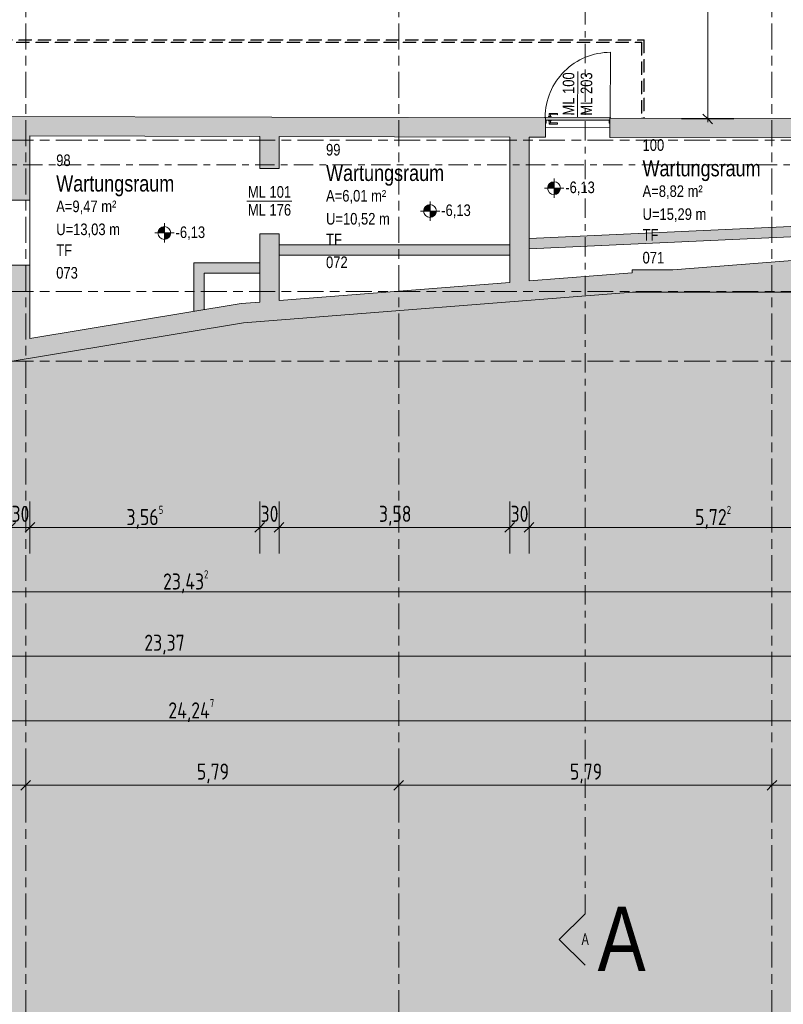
# Model space of a CAD drawing. Header units: metres. Extents: x -39 to 114, y -54 to 869.
# Tile 12 of 44: x 8 to 20, y -33 to -18. Entities that reach past the tile are written whole.
import ezdxf

# ---------------------------------------------------------------- set-up
doc = ezdxf.new("R2010")
doc.units = ezdxf.units.M
for name, pattern in [('_Rasterlinie_', [0.75, 0.4, -0.1, 0.15, -0.1]), ('_Schnittlinie_', [0.6, 0.3, -0.1, 0.1, -0.1]), ('_Verdeckte Linien_', [0.3, 0.2, -0.1])]:
    doc.linetypes.add(name, pattern=pattern)
for name, color, linetype, lineweight in [('A_Bem', 7, 'Continuous', 5), ('A_Bem-100', 7, 'Continuous', 5), ('A_Detailelemente', 7, 'Continuous', 9), ('A_Geländer', 7, 'Continuous', 5), ('A_Geschossdecken', 7, 'Continuous', 5), ('A_Hoehenkoten', 124, 'Continuous', 5), ('A_Notizen', 50, 'Continuous', 5), ('A_Raster', 128, 'Continuous', 5), ('A_Raum-Txt', 16, 'Continuous', 5), ('A_Symbol-S_A', 172, 'Continuous', 5), ('A_Tuer', 128, 'Continuous', 5), ('A_Türen_Element', 128, 'Continuous', 5), ('A_Türen_Rahmen', 128, 'Continuous', 5), ('A_Wand', 244, 'Continuous', 5), ('A_Wand_Schraff', 1, 'Continuous', 5), ('A_Öffnung', 128, 'Continuous', 5)]:
    doc.layers.add(name, color=color, linetype=linetype, lineweight=lineweight)
doc.styles.add('Arial', font='arial.ttf', dxfattribs={"width": 0.8, "height": 0.18})
doc.styles.add('Arial Narrow', font='ARIALN.TTF', dxfattribs={"width": 0.8, "height": 0.18})
doc.styles.add('Arial_1', font='arial.ttf', dxfattribs={"width": 0.8, "height": 1})
doc.styles.add('Arial_B', font='txt', dxfattribs={"width": 0.8, "height": 0.25})
doc.styles.add('ISOCPEUR', font='isocpeur.ttf', dxfattribs={"width": 0.8, "height": 0.25})
doc.dimstyles.new('BLB-Standard_2_5_Aussen', dxfattribs={"dimscale": 0.3048, "dimtxt": 0.248995, "dimasz": 0.492126, "dimexe": 1.32874, "dimexo": 0.0625, "dimgap": 0.032808, "dimtad": 1, "dimdec": 1, "dimlfac": 100, "dimrnd": 0.1, "dimdsep": 46, "dimtxsty": 'ISOCPEUR', "dimblk1": 'OBLIQUE', "dimblk2": 'OBLIQUE', "dimsah": 1, "dimcen": 0.09, "dimdle": 0.164042, "dimazin": 0, "dimtfac": 1, "dimtdec": 4, "dimtix": 1, "dimtmove": 0, "dimatfit": 3, "dimfxl": 1.32874, "dimfxlon": 1, "dimtvp": 1, "dimtolj": 1, "dimtzin": 0, "dimarcsym": 2})
doc.dimstyles.new('BLB-Standard_2_5_Aussen_1', dxfattribs={"dimscale": 0.3048, "dimtxt": 0.248995, "dimasz": 0.492126, "dimexe": 1.32874, "dimexo": 0.0625, "dimgap": 0.032808, "dimtad": 1, "dimrnd": 0.001, "dimzin": 0, "dimdsep": 46, "dimtxsty": 'ISOCPEUR', "dimblk1": 'OBLIQUE', "dimblk2": 'OBLIQUE', "dimsah": 1, "dimcen": 0.09, "dimdle": 0.164042, "dimazin": 0, "dimtfac": 1, "dimtdec": 4, "dimtix": 1, "dimtmove": 0, "dimatfit": 3, "dimfxl": 1.32874, "dimfxlon": 1, "dimtvp": 1, "dimtolj": 1, "dimtzin": 0, "dimarcsym": 2})
doc.dimstyles.new('BLB-Standard_2_5_Aussen_maskiert', dxfattribs={"dimscale": 0.3048, "dimtxt": 0.248995, "dimasz": 0.492126, "dimexe": 1.32874, "dimexo": 0.0625, "dimgap": 0.032808, "dimtad": 1, "dimrnd": 0.001, "dimzin": 0, "dimdsep": 46, "dimtxsty": 'ISOCPEUR', "dimblk1": 'OBLIQUE', "dimblk2": 'OBLIQUE', "dimsah": 1, "dimcen": 0.09, "dimdle": 0.164042, "dimazin": 0, "dimtfac": 1, "dimtdec": 4, "dimtix": 1, "dimtmove": 0, "dimatfit": 3, "dimfxl": 1.32874, "dimfxlon": 1, "dimtvp": 1, "dimtfill": 1, "dimtolj": 1, "dimtzin": 0, "dimarcsym": 2})

# ---------------------------------------------------------------- blocks, each defined once
blk = doc.blocks.new('TU DF 1 - Stahl-Eckzarge flächenbündig - DL - 1000 x 2020-8580540-A-E-2- OK FFB')
at = {"layer": 'A_Tuer', "lineweight": 9}
h = blk.add_hatch(color=253, dxfattribs=at)
h.paths.add_polyline_path([(0.5, 0.07), (0.499, 0.08), (0.498, 0.08), (0.498, 0.072), (0.492, 0.072), (0.492, 0.113), (0.5, 0.113), (0.499, 0.115), (0.49, 0.115), (0.49, 0.07), (0.499, 0.07)], flags=0)
h.paths.add_polyline_path([(-0.49, 0.07), (-0.49, 0.115), (-0.5, 0.114), (-0.5, 0.113), (-0.492, 0.113), (-0.492, 0.072), (-0.498, 0.072), (-0.498, 0.08), (-0.5, 0.08), (-0.5, 0.07)], flags=0)
h.paths.add_polyline_path([(0.51, 0.15), (0.51, 0.16), (0.505, 0.16), (0.508, 0.158), (0.508, 0.15)], flags=0)
h.paths.add_polyline_path([(0.507, 0.15), (0.507, 0.158), (0.505, 0.16), (0.505, 0.15), (0.507, 0.15)], flags=0)
h.paths.add_polyline_path([(-0.505, 0.16), (-0.51, 0.16), (-0.51, 0.15), (-0.508, 0.15), (-0.508, 0.158)], flags=0)
h.paths.add_polyline_path([(-0.505, 0.15), (-0.505, 0.16), (-0.507, 0.158), (-0.507, 0.15)], flags=0)
blk.add_hatch(color=253, dxfattribs=at).paths.add_polyline_path([(0.5, 0.115), (0.499, 0.16), (-0.501, 0.16), (-0.5, 0.115), (0.499, 0.115)], flags=0)
at = {"layer": 'A_Tuer', "color": 250, "lineweight": 9}
for p, q in [((-0.455, 0.17), (-0.455, 0.16)), ((-0.455, 0.17), (-0.415, 0.17)), ((-0.445, 0.22), (-0.445, 0.17)), ((-0.315, 0.22), (-0.445, 0.22)), ((-0.445, 0.22), (-0.445, 0.17)), ((-0.315, 0.22), (-0.445, 0.22)), ((-0.425, 0.17), (-0.425, 0.2)), ((-0.425, 0.2), (-0.315, 0.2)), ((-0.425, 0.17), (-0.425, 0.2)), ((-0.425, 0.2), (-0.315, 0.2)), ((-0.415, 0.16), (-0.415, 0.17)), ((-0.315, 0.22), (-0.315, 0.2)), ((-0.315, 0.22), (-0.315, 0.2)), ((-0.455, 0.115), (-0.455, 0.105)), ((-0.415, 0.105), (-0.455, 0.105)), ((-0.445, 0.105), (-0.445, 0.055)), ((-0.445, 0.105), (-0.445, 0.055)), ((-0.445, 0.055), (-0.315, 0.055)), ((-0.445, 0.055), (-0.315, 0.055)), ((-0.425, 0.075), (-0.425, 0.105)), ((-0.425, 0.075), (-0.425, 0.105)), ((-0.315, 0.075), (-0.425, 0.075)), ((-0.315, 0.075), (-0.425, 0.075)), ((-0.415, 0.105), (-0.415, 0.115)), ((-0.315, 0.075), (-0.315, 0.055)), ((-0.315, 0.075), (-0.315, 0.055))]:
    blk.add_line(p, q, dxfattribs=at)
for points in [[(-0.425, 0.2), (-0.425, 0.2), (-0.425, 0.2), (-0.426, 0.201), (-0.426, 0.201), (-0.427, 0.202), (-0.427, 0.202), (-0.428, 0.203), (-0.429, 0.204), (-0.43, 0.205), (-0.431, 0.206), (-0.431, 0.206), (-0.432, 0.207), (-0.432, 0.207), (-0.433, 0.208), (-0.434, 0.209), (-0.434, 0.209), (-0.435, 0.21), (-0.436, 0.211), (-0.436, 0.211), (-0.437, 0.212), (-0.438, 0.213), (-0.438, 0.213), (-0.439, 0.214), (-0.439, 0.214), (-0.44, 0.215), (-0.441, 0.216), (-0.441, 0.216), (-0.442, 0.217), (-0.443, 0.218), (-0.443, 0.218), (-0.444, 0.219), (-0.444, 0.219), (-0.445, 0.22), (-0.445, 0.22), (-0.445, 0.22)], [(-0.425, 0.2), (-0.425, 0.2), (-0.425, 0.2), (-0.426, 0.201), (-0.426, 0.201), (-0.427, 0.202), (-0.427, 0.202), (-0.428, 0.203), (-0.429, 0.204), (-0.43, 0.205), (-0.431, 0.206), (-0.431, 0.206), (-0.432, 0.207), (-0.432, 0.207), (-0.433, 0.208), (-0.434, 0.209), (-0.434, 0.209), (-0.435, 0.21), (-0.436, 0.211), (-0.436, 0.211), (-0.437, 0.212), (-0.438, 0.213), (-0.438, 0.213), (-0.439, 0.214), (-0.439, 0.214), (-0.44, 0.215), (-0.441, 0.216), (-0.441, 0.216), (-0.442, 0.217), (-0.443, 0.218), (-0.443, 0.218), (-0.444, 0.219), (-0.444, 0.219), (-0.445, 0.22), (-0.445, 0.22), (-0.445, 0.22)], [(-0.445, 0.055), (-0.445, 0.055), (-0.445, 0.055), (-0.444, 0.056), (-0.444, 0.056), (-0.443, 0.057), (-0.443, 0.057), (-0.442, 0.058), (-0.441, 0.059), (-0.44, 0.06), (-0.439, 0.061), (-0.439, 0.061), (-0.438, 0.062), (-0.438, 0.062), (-0.437, 0.063), (-0.436, 0.064), (-0.436, 0.064), (-0.435, 0.065), (-0.434, 0.066), (-0.434, 0.066), (-0.433, 0.067), (-0.432, 0.068), (-0.432, 0.068), (-0.431, 0.069), (-0.431, 0.069), (-0.43, 0.07), (-0.429, 0.071), (-0.429, 0.071), (-0.428, 0.072), (-0.427, 0.073), (-0.427, 0.073), (-0.426, 0.074), (-0.426, 0.074), (-0.425, 0.075), (-0.425, 0.075), (-0.425, 0.075)], [(-0.445, 0.055), (-0.445, 0.055), (-0.445, 0.055), (-0.444, 0.056), (-0.444, 0.056), (-0.443, 0.057), (-0.443, 0.057), (-0.442, 0.058), (-0.441, 0.059), (-0.44, 0.06), (-0.439, 0.061), (-0.439, 0.061), (-0.438, 0.062), (-0.438, 0.062), (-0.437, 0.063), (-0.436, 0.064), (-0.436, 0.064), (-0.435, 0.065), (-0.434, 0.066), (-0.434, 0.066), (-0.433, 0.067), (-0.432, 0.068), (-0.432, 0.068), (-0.431, 0.069), (-0.431, 0.069), (-0.43, 0.07), (-0.429, 0.071), (-0.429, 0.071), (-0.428, 0.072), (-0.427, 0.073), (-0.427, 0.073), (-0.426, 0.074), (-0.426, 0.074), (-0.425, 0.075), (-0.425, 0.075), (-0.425, 0.075)]]:
    blk.add_open_spline(points, degree=3, knots=[0, 0, 0, 0, 0.083333, 0.125, 0.166667, 0.208333, 0.229167, 0.25, 0.291667, 0.333333, 0.354167, 0.375, 0.395833, 0.416667, 0.4375, 0.458333, 0.479167, 0.5, 0.520833, 0.541667, 0.5625, 0.583333, 0.604167, 0.625, 0.645833, 0.666667, 0.6875, 0.708333, 0.75, 0.770833, 0.791667, 0.833333, 0.875, 0.916667, 1, 1, 1, 1], dxfattribs=at)
at = {"layer": 'A_Türen_Element', "color": 250, "lineweight": 9}
for p, q in [((-0.501, 0.16), (0.501, 0.16)), ((-0.501, 0.15), (-0.501, 0.16)), ((0.501, 0.16), (0.501, 0.15)), ((0.5, 0.115), (-0.5, 0.115))]:
    blk.add_line(p, q, dxfattribs=at)
at = {"layer": 'A_Türen_Rahmen', "color": 250, "lineweight": 9}
for p, q in [((-0.505, 0.16), (-0.51, 0.16)), ((-0.51, 0.16), (-0.51, 0.15)), ((-0.508, 0.15), (-0.508, 0.158)), ((-0.508, 0.158), (-0.507, 0.158)), ((-0.507, 0.158), (-0.507, 0.15)), ((-0.505, 0.15), (-0.505, 0.16)), ((0.51, 0.16), (0.505, 0.16)), ((0.505, 0.16), (0.505, 0.15)), ((0.507, 0.15), (0.507, 0.158)), ((0.507, 0.158), (0.508, 0.158)), ((0.508, 0.158), (0.508, 0.15)), ((0.51, 0.15), (0.51, 0.16)), ((-0.49, 0.115), (-0.5, 0.115)), ((-0.5, 0.113), (-0.492, 0.113)), ((-0.498, 0.08), (-0.5, 0.08)), ((-0.5, 0.07), (-0.49, 0.07)), ((-0.498, 0.072), (-0.498, 0.08)), ((-0.492, 0.072), (-0.498, 0.072)), ((-0.492, 0.113), (-0.492, 0.072)), ((-0.49, 0.07), (-0.49, 0.115)), ((0.5, 0.115), (0.49, 0.115)), ((0.49, 0.115), (0.49, 0.07)), ((0.49, 0.07), (0.5, 0.07)), ((0.492, 0.072), (0.492, 0.113)), ((0.492, 0.113), (0.5, 0.113)), ((0.498, 0.072), (0.492, 0.072)), ((0.5, 0.08), (0.498, 0.08)), ((0.498, 0.08), (0.498, 0.072))]:
    blk.add_line(p, q, dxfattribs=at)
at = {"layer": 'A_Öffnung', "color": 250, "lineweight": 9}
blk.add_line((0.505, 0.16), (0.505, 1.17), dxfattribs=at)
blk.add_arc((0.505, 0.16), 1.01, 90, 180, dxfattribs=at)
blk = doc.blocks.new('Geländer - Geländer-8098140-A-E-2- OK FFB')
at = {"layer": 'A_Geländer', "color": 250, "linetype": '_Verdeckte Linien_', "lineweight": 9}
for p, q in [((1.169, -14.287), (1.169, -16.548)), ((1.169, -14.287), (1.169, -16.548)), ((1.169, -14.287), (1.169, -16.548)), ((1.169, -14.287), (1.169, -16.548)), ((1.169, -14.287), (1.169, -16.548)), ((1.169, -14.287), (1.169, -16.548)), ((1.199, -14.273), (1.199, -16.548)), ((1.199, -14.273), (1.199, -16.548)), ((1.199, -14.273), (1.199, -16.548)), ((1.199, -14.273), (1.199, -16.548)), ((1.199, -14.273), (1.199, -16.548)), ((1.199, -14.273), (1.199, -16.548)), ((1.169, -16.548), (1.169, -18.461)), ((1.169, -16.548), (1.169, -18.461)), ((1.169, -16.548), (1.169, -18.461)), ((1.169, -16.548), (1.169, -18.461)), ((1.169, -16.548), (1.169, -18.461)), ((1.169, -16.548), (1.169, -18.461)), ((1.199, -16.548), (1.199, -18.431)), ((1.199, -16.548), (1.199, -18.431)), ((1.199, -16.548), (1.199, -18.431)), ((1.199, -16.548), (1.199, -18.431)), ((1.199, -16.548), (1.199, -18.431)), ((1.199, -16.548), (1.199, -18.431)), ((1.169, -18.461), (18.072, -18.461)), ((1.169, -18.461), (18.072, -18.461)), ((1.169, -18.461), (18.072, -18.461)), ((1.169, -18.461), (18.072, -18.461)), ((1.169, -18.461), (18.072, -18.461)), ((1.169, -18.461), (18.072, -18.461)), ((1.199, -18.431), (18.102, -18.431)), ((1.199, -18.431), (18.102, -18.431)), ((1.199, -18.431), (18.102, -18.431)), ((1.199, -18.431), (18.102, -18.431)), ((1.199, -18.431), (18.102, -18.431)), ((1.199, -18.431), (18.102, -18.431)), ((18.072, -18.461), (18.072, -19.639)), ((18.072, -18.461), (18.072, -19.639)), ((18.072, -18.461), (18.072, -19.639)), ((18.072, -18.461), (18.072, -19.639)), ((18.072, -18.461), (18.072, -19.639)), ((18.072, -18.461), (18.072, -19.639)), ((18.102, -18.431), (18.102, -19.639)), ((18.102, -18.431), (18.102, -19.639)), ((18.102, -18.431), (18.102, -19.639)), ((18.102, -18.431), (18.102, -19.639)), ((18.102, -18.431), (18.102, -19.639)), ((18.102, -18.431), (18.102, -19.639)), ((18.102, -19.639), (18.072, -19.639)), ((18.102, -19.639), (18.072, -19.639)), ((18.102, -19.639), (18.072, -19.639)), ((18.102, -19.639), (18.072, -19.639)), ((18.102, -19.639), (18.072, -19.639)), ((18.102, -19.639), (18.072, -19.639))]:
    blk.add_line(p, q, dxfattribs=at)
blk = doc.blocks.new('Typ des oberen Holms - Oberer Geländerholm_Innen_-V14-A-E-2- OK FFB')
at = {"layer": 'A_Geländer', "color": 250, "lineweight": 9}
for p, q in [((1.204, -12.548), (1.164, -12.548)), ((1.164, -12.548), (1.164, -14.29)), ((1.204, -12.548), (1.204, -14.271)), ((1.164, -14.29), (1.204, -14.271))]:
    blk.add_line(p, q, dxfattribs=at)
at = {"layer": 'A_Geländer', "color": 250, "linetype": '_Verdeckte Linien_', "lineweight": 9}
for p, q in [((1.164, -14.29), (1.164, -16.548)), ((1.204, -14.271), (1.204, -16.548)), ((1.164, -16.548), (1.164, -18.466)), ((1.204, -16.548), (1.204, -18.426)), ((1.164, -18.466), (18.067, -18.466)), ((1.204, -18.426), (18.107, -18.426)), ((18.067, -18.466), (18.067, -19.639)), ((18.107, -18.426), (18.107, -19.639)), ((18.107, -19.639), (18.067, -19.639))]:
    blk.add_line(p, q, dxfattribs=at)
blk = doc.blocks.new('Schnitt - Name-592450-A-E-2- OK FFB')
at = {"layer": 'A_Symbol-S_A', "lineweight": 9}
for p, q in [((-0.004, 0.004), (-0.008, 0)), ((0, 0), (-0.004, 0.004))]:
    blk.add_line(p, q, dxfattribs=at)
blk = doc.blocks.new('Höhenkoten - Kreuz gefüllt-6114407-A-E-2- OK FFB')
at = {"layer": 'A_Hoehenkoten'}
h = blk.add_hatch(color=256, dxfattribs=at)
edge = h.paths.add_edge_path(flags=0)
edge.add_line((0.001, 0.0014), (0, 0.0014))
edge.add_line((0, 0.0014), (0, 0.0024))
edge.add_arc((0, 0.0014), 0.001, 0, 90, ccw=False)
h = blk.add_hatch(color=256, dxfattribs=at)
edge = h.paths.add_edge_path(flags=0)
edge.add_line((-0.001, 0.0014), (0, 0.0014))
edge.add_line((0, 0.0014), (0, 0.0004))
edge.add_arc((0, 0.0014), 0.001, 180, 270, ccw=False)
for p, q in [((0, 0.0029), (0, -0.0001)), ((0, 0.0014), (0, 0.0024)), ((0, 0.0024), (0, 0.0014)), ((0, 0.0024), (0, 0.0014)), ((0, 0.0014), (0, 0.0024)), ((-0.0015, 0.0014), (0.0015, 0.0014)), ((-0.001, 0.0014), (0, 0.0014)), ((0, 0.0014), (-0.001, 0.0014)), ((0, 0.0014), (-0.001, 0.0014)), ((-0.001, 0.0014), (0, 0.0014)), ((0.001, 0.0014), (0, 0.0014)), ((0, 0.0014), (0, 0.0004)), ((0, 0.0004), (0, 0.0014)), ((0, 0.0014), (0.001, 0.0014)), ((0, 0.0014), (0.001, 0.0014)), ((0.001, 0.0014), (0, 0.0014)), ((0, 0.0014), (0, 0.0004)), ((0, 0.0004), (0, 0.0014))]:
    blk.add_line(p, q, dxfattribs=at)
for start, end in [(90, 180), (90, 180), (360, 90), (360, 90), (180, 270), (180, 270), (270, 0), (270, 360)]:
    blk.add_arc((0, 0.0014), 0.001, start, end, dxfattribs=at)
blk = doc.blocks.new('Beschriftung Türen DL oder ML - Durchgangslichte mit Kennzeichen-6113498-A-E-2- OK FFB')
at = {"layer": 'A_Tuer'}
blk.add_line((0, 0.00349), (0, -0.00351), dxfattribs=at)
blk = doc.blocks.new('DIMBLOCK41-A-E-2- OK FFB')
at = {"layer": 'A_Bem-100'}
for p, q in [((8.277, -25.587), (8.277, -26.397)), ((8.277, -25.992), (8.277, -25.587)), ((8.577, -25.587), (8.577, -26.397)), ((8.577, -25.992), (8.577, -25.587)), ((8.277, -25.992), (8.577, -25.992))]:
    blk.add_line(p, q, dxfattribs=at)
at = {"layer": 'A_Bem-100', "lineweight": 9}
for p, q in [((8.277, -25.992), (8.352, -25.917)), ((8.577, -25.992), (8.652, -25.917)), ((8.277, -25.992), (8.202, -26.067)), ((8.577, -25.992), (8.502, -26.067))]:
    blk.add_line(p, q, dxfattribs=at)
at = {"layer": 'A_Bem-100', "color": 0, "insert": (8.29, -25.656), "char_height": 0.25, "width": 0.32865, "attachment_point": 1, "line_spacing_factor": 1.149209, "style": 'ISOCPEUR'}
blk.add_mtext('30', dxfattribs=at)
blk = doc.blocks.new('_Oblique')
at = {"color": 0, "linetype": 'ByBlock', "lineweight": -2}
blk.add_line((-0.5, -0.5), (0.5, 0.5), dxfattribs=at)
blk = doc.blocks.new('DIMBLOCK42-A-E-2- OK FFB')
at = {"layer": 'A_Bem-100'}
for p, q in [((8.577, -25.587), (8.577, -26.397)), ((8.577, -25.992), (8.577, -25.587)), ((12.142, -25.587), (12.142, -26.397)), ((12.142, -25.992), (12.142, -25.587)), ((8.577, -25.992), (12.142, -25.992))]:
    blk.add_line(p, q, dxfattribs=at)
at = {"layer": 'A_Bem-100', "lineweight": 9}
for p, q in [((8.577, -25.992), (8.652, -25.917)), ((12.142, -25.992), (12.217, -25.917)), ((8.577, -25.992), (8.502, -26.067)), ((12.142, -25.992), (12.067, -26.067))]:
    blk.add_line(p, q, dxfattribs=at)
at = {"layer": 'A_Bem-100', "color": 0, "insert": (10.074, -25.656), "char_height": 0.25, "width": 0.68419, "attachment_point": 1, "line_spacing_factor": 1.149209, "style": 'ISOCPEUR'}
blk.add_mtext('3,56\\A2\\H0.5x;\\S5^  ;\\H2x;', dxfattribs=at)
blk = doc.blocks.new('DIMBLOCK43-A-E-2- OK FFB')
at = {"layer": 'A_Bem-100'}
for p, q in [((12.142, -25.587), (12.142, -26.397)), ((12.142, -25.992), (12.142, -25.587)), ((12.442, -25.587), (12.442, -26.397)), ((12.442, -25.992), (12.442, -25.587)), ((12.142, -25.992), (12.442, -25.992))]:
    blk.add_line(p, q, dxfattribs=at)
at = {"layer": 'A_Bem-100', "lineweight": 9}
for p, q in [((12.142, -25.992), (12.217, -25.917)), ((12.442, -25.992), (12.517, -25.917)), ((12.142, -25.992), (12.067, -26.067)), ((12.442, -25.992), (12.367, -26.067))]:
    blk.add_line(p, q, dxfattribs=at)
at = {"layer": 'A_Bem-100', "color": 0, "insert": (12.155, -25.656), "char_height": 0.25, "width": 0.32865, "attachment_point": 1, "line_spacing_factor": 1.149209, "style": 'ISOCPEUR'}
blk.add_mtext('30', dxfattribs=at)
blk = doc.blocks.new('DIMBLOCK44-A-E-2- OK FFB')
at = {"layer": 'A_Bem-100'}
for p, q in [((12.442, -25.587), (12.442, -26.397)), ((12.442, -25.992), (12.442, -25.587)), ((16.022, -25.587), (16.022, -26.397)), ((16.022, -25.992), (16.022, -25.587)), ((12.442, -25.992), (16.022, -25.992))]:
    blk.add_line(p, q, dxfattribs=at)
at = {"layer": 'A_Bem-100', "lineweight": 9}
for p, q in [((12.442, -25.992), (12.517, -25.917)), ((16.022, -25.992), (16.097, -25.917)), ((12.442, -25.992), (12.367, -26.067)), ((16.022, -25.992), (15.947, -26.067))]:
    blk.add_line(p, q, dxfattribs=at)
at = {"layer": 'A_Bem-100', "color": 0, "insert": (13.992, -25.656), "char_height": 0.25, "width": 0.57664, "attachment_point": 1, "line_spacing_factor": 1.149209, "style": 'ISOCPEUR'}
blk.add_mtext('3,58', dxfattribs=at)
blk = doc.blocks.new('DIMBLOCK45-A-E-2- OK FFB')
at = {"layer": 'A_Bem-100'}
for p, q in [((16.022, -25.587), (16.022, -26.397)), ((16.022, -25.992), (16.022, -25.587)), ((16.322, -25.587), (16.322, -26.397)), ((16.322, -25.992), (16.322, -25.587)), ((16.022, -25.992), (16.322, -25.992))]:
    blk.add_line(p, q, dxfattribs=at)
at = {"layer": 'A_Bem-100', "lineweight": 9}
for p, q in [((16.022, -25.992), (16.097, -25.917)), ((16.322, -25.992), (16.397, -25.917)), ((16.022, -25.992), (15.947, -26.067)), ((16.322, -25.992), (16.247, -26.067))]:
    blk.add_line(p, q, dxfattribs=at)
at = {"layer": 'A_Bem-100', "color": 0, "insert": (16.035, -25.656), "char_height": 0.25, "width": 0.32865, "attachment_point": 1, "line_spacing_factor": 1.149209, "style": 'ISOCPEUR'}
blk.add_mtext('30', dxfattribs=at)
blk = doc.blocks.new('DIMBLOCK46-A-E-2- OK FFB')
at = {"layer": 'A_Bem-100'}
for p, q in [((16.322, -25.587), (16.322, -26.397)), ((16.322, -25.992), (16.322, -25.587)), ((22.044, -25.587), (22.044, -26.397)), ((22.044, -25.992), (22.044, -25.587)), ((16.322, -25.992), (22.044, -25.992))]:
    blk.add_line(p, q, dxfattribs=at)
at = {"layer": 'A_Bem-100', "lineweight": 9}
for p, q in [((16.322, -25.992), (16.397, -25.917)), ((22.044, -25.992), (22.119, -25.917)), ((16.322, -25.992), (16.247, -26.067)), ((22.044, -25.992), (21.969, -26.067))]:
    blk.add_line(p, q, dxfattribs=at)
at = {"layer": 'A_Bem-100', "color": 0, "insert": (18.898, -25.656), "char_height": 0.25, "width": 0.68419, "attachment_point": 1, "line_spacing_factor": 1.149209, "style": 'ISOCPEUR'}
blk.add_mtext('5,72\\A2\\H0.5x;\\S2^  ;\\H2x;', dxfattribs=at)
blk = doc.blocks.new('DIMBLOCK137-A-E-2- OK FFB')
at = {"layer": 'A_Bem-100'}
for p, q in [((2.856, -29.587), (2.856, -30.397)), ((2.856, -29.992), (2.856, -29.587)), ((8.511, -29.587), (8.511, -30.397)), ((8.511, -29.992), (8.511, -29.587)), ((2.856, -29.992), (8.511, -29.992))]:
    blk.add_line(p, q, dxfattribs=at)
at = {"layer": 'A_Bem-100', "lineweight": 9}
for p, q in [((2.856, -29.992), (2.931, -29.917)), ((8.511, -29.992), (8.586, -29.917)), ((2.856, -29.992), (2.781, -30.067)), ((8.511, -29.992), (8.436, -30.067))]:
    blk.add_line(p, q, dxfattribs=at)
at = {"layer": 'A_Bem-100', "color": 0, "insert": (5.399, -29.656), "char_height": 0.25, "width": 0.68419, "attachment_point": 1, "line_spacing_factor": 1.149209, "style": 'ISOCPEUR'}
blk.add_mtext('5,65\\A2\\H0.5x;\\S5^  ;\\H2x;', dxfattribs=at)
blk = doc.blocks.new('DIMBLOCK138-A-E-2- OK FFB')
at = {"layer": 'A_Bem-100'}
for p, q in [((8.511, -29.587), (8.511, -30.397)), ((8.511, -29.992), (8.511, -29.587)), ((14.301, -29.587), (14.301, -30.397)), ((14.301, -29.992), (14.301, -29.587)), ((8.511, -29.992), (14.301, -29.992))]:
    blk.add_line(p, q, dxfattribs=at)
at = {"layer": 'A_Bem-100', "lineweight": 9}
for p, q in [((8.511, -29.992), (8.586, -29.917)), ((14.301, -29.992), (14.376, -29.917)), ((8.511, -29.992), (8.436, -30.067)), ((14.301, -29.992), (14.226, -30.067))]:
    blk.add_line(p, q, dxfattribs=at)
at = {"layer": 'A_Bem-100', "color": 0, "insert": (11.166, -29.656), "char_height": 0.25, "width": 0.57664, "attachment_point": 1, "line_spacing_factor": 1.149209, "style": 'ISOCPEUR'}
blk.add_mtext('5,79', dxfattribs=at)
blk = doc.blocks.new('DIMBLOCK139-A-E-2- OK FFB')
at = {"layer": 'A_Bem-100'}
for p, q in [((14.301, -29.587), (14.301, -30.397)), ((14.301, -29.992), (14.301, -29.587)), ((20.091, -29.587), (20.091, -30.397)), ((20.091, -29.992), (20.091, -29.587)), ((14.301, -29.992), (20.091, -29.992))]:
    blk.add_line(p, q, dxfattribs=at)
at = {"layer": 'A_Bem-100', "lineweight": 9}
for p, q in [((14.301, -29.992), (14.376, -29.917)), ((20.091, -29.992), (20.166, -29.917)), ((14.301, -29.992), (14.226, -30.067)), ((20.091, -29.992), (20.016, -30.067))]:
    blk.add_line(p, q, dxfattribs=at)
at = {"layer": 'A_Bem-100', "color": 0, "insert": (16.956, -29.656), "char_height": 0.25, "width": 0.57664, "attachment_point": 1, "line_spacing_factor": 1.149209, "style": 'ISOCPEUR'}
blk.add_mtext('5,79', dxfattribs=at)
blk = doc.blocks.new('DIMBLOCK140-A-E-2- OK FFB')
at = {"layer": 'A_Bem-100'}
for p, q in [((20.091, -29.587), (20.091, -30.397)), ((20.091, -29.992), (20.091, -29.587)), ((23.211, -29.587), (23.211, -30.397)), ((23.211, -29.992), (23.211, -29.587)), ((20.091, -29.992), (23.261, -29.992))]:
    blk.add_line(p, q, dxfattribs=at)
at = {"layer": 'A_Bem-100', "lineweight": 9}
for p, q in [((20.091, -29.992), (20.166, -29.917)), ((23.211, -29.992), (23.286, -29.917)), ((20.091, -29.992), (20.016, -30.067)), ((23.211, -29.992), (23.136, -30.067))]:
    blk.add_line(p, q, dxfattribs=at)
at = {"layer": 'A_Bem-100', "color": 0, "insert": (21.431, -29.656), "char_height": 0.25, "width": 0.52883, "attachment_point": 1, "line_spacing_factor": 1.149209, "style": 'ISOCPEUR'}
blk.add_mtext('3,12', dxfattribs=at)
blk = doc.blocks.new('DIMBLOCK162-A-E-2- OK FFB')
at = {"layer": 'A_Bem-100'}
for p, q in [((19.5, 3.37), (18.69, 3.37)), ((19.095, -19.702), (19.095, 3.37)), ((19.095, 3.37), (19.5, 3.37)), ((19.5, -19.652), (18.69, -19.652)), ((19.095, -19.652), (19.5, -19.652))]:
    blk.add_line(p, q, dxfattribs=at)
at = {"layer": 'A_Bem-100', "lineweight": 9}
for p, q in [((19.095, 3.37), (19.02, 3.445)), ((19.095, 3.37), (19.17, 3.295)), ((19.095, -19.652), (19.02, -19.577)), ((19.095, -19.652), (19.17, -19.727))]:
    blk.add_line(p, q, dxfattribs=at)
at = {"layer": 'A_Bem-100', "color": 0, "insert": (18.759, -8.495), "char_height": 0.25, "width": 0.84852, "attachment_point": 1, "rotation": 90, "line_spacing_factor": 1.149209, "style": 'ISOCPEUR', "bg_fill": 3, "box_fill_scale": 1.25, "bg_fill_color": 256, "bg_fill_true_color": 13158600, "bg_fill_transparency": 0}
blk.add_mtext('23,02\\A2\\H0.5x;\\S2^  ;\\H2x;', dxfattribs=at)
blk = doc.blocks.new('DIMBLOCK201-A-E-2- OK FFB')
at = {"layer": 'A_Bem-100'}
for p, q in [((-0.711, -26.587), (-0.711, -27.397)), ((-0.711, -26.992), (-0.711, -26.587)), ((22.721, -26.587), (22.721, -27.397)), ((22.721, -26.992), (22.721, -26.587)), ((-0.711, -26.992), (22.721, -26.992))]:
    blk.add_line(p, q, dxfattribs=at)
at = {"layer": 'A_Bem-100', "lineweight": 9}
for p, q in [((-0.711, -26.992), (-0.786, -27.067)), ((-0.711, -26.992), (-0.636, -26.917)), ((22.721, -26.992), (22.646, -27.067)), ((22.721, -26.992), (22.796, -26.917))]:
    blk.add_line(p, q, dxfattribs=at)
at = {"layer": 'A_Bem-100', "color": 0, "insert": (10.642, -26.656), "char_height": 0.25, "width": 0.87242, "attachment_point": 1, "line_spacing_factor": 1.149209, "style": 'ISOCPEUR'}
blk.add_mtext('23,43\\A2\\H0.5x;\\S2^  ;\\H2x;', dxfattribs=at)
blk = doc.blocks.new('DIMBLOCK264-A-E-2- OK FFB')
at = {"layer": 'A_Bem-100'}
for p, q in [((-1.026, -27.587), (-1.026, -28.397)), ((-1.026, -27.992), (-1.026, -27.587)), ((22.344, -27.587), (22.344, -28.397)), ((22.344, -27.992), (22.344, -27.587)), ((-1.026, -27.992), (22.344, -27.992))]:
    blk.add_line(p, q, dxfattribs=at)
at = {"layer": 'A_Bem-100', "lineweight": 9}
for p, q in [((-1.026, -27.992), (-0.951, -27.917)), ((22.344, -27.992), (22.419, -27.917)), ((-1.026, -27.992), (-1.101, -28.067)), ((22.344, -27.992), (22.269, -28.067))]:
    blk.add_line(p, q, dxfattribs=at)
at = {"layer": 'A_Bem-100', "color": 0, "insert": (10.351, -27.656), "char_height": 0.25, "width": 0.74096, "attachment_point": 1, "line_spacing_factor": 1.149209, "style": 'ISOCPEUR'}
blk.add_mtext('23,37', dxfattribs=at)
blk = doc.blocks.new('DIMBLOCK270-A-E-2- OK FFB')
at = {"layer": 'A_Bem-100'}
for p, q in [((-1.026, -28.587), (-1.026, -29.397)), ((-1.026, -28.992), (-1.026, -28.587)), ((23.221, -28.587), (23.221, -29.397)), ((23.221, -28.992), (23.221, -28.587)), ((-1.026, -28.992), (23.271, -28.992))]:
    blk.add_line(p, q, dxfattribs=at)
at = {"layer": 'A_Bem-100', "lineweight": 9}
for p, q in [((-1.026, -28.992), (-1.101, -29.067)), ((-1.026, -28.992), (-0.951, -28.917)), ((23.221, -28.992), (23.146, -29.067)), ((23.221, -28.992), (23.296, -28.917))]:
    blk.add_line(p, q, dxfattribs=at)
at = {"layer": 'A_Bem-100', "color": 0, "insert": (10.724, -28.656), "char_height": 0.25, "width": 0.89632, "attachment_point": 1, "line_spacing_factor": 1.149209, "style": 'ISOCPEUR'}
blk.add_mtext('24,24\\A2\\H0.5x;\\S7^  ;\\H2x;', dxfattribs=at)

msp = doc.modelspace()

# ---------------------------------------------------------------- hatches: boundary and pattern name
at = {"layer": 'A_Detailelemente'}
msp.add_hatch(color=254, dxfattribs=at).paths.add_polyline_path([(23.0111, -54.0921), (23.5492, -54.0921), (23.1786, -36.8112), (23.1053, -22.7324), (23.2403, -22.7302), (23.237, -22.1926), (22.3481, -22.1925), (22.3481, -22.3447), (17.9152, -22.3447), (11.898, -22.8148), (11.1328, -22.9398), (5.5123, -23.8754), (-1.0256, -24.6782), (-1.0162, -23.7715), (-2.5581, -23.7261), (-7.6304, -24.1316), (-7.5892, -24.53), (-13.415, -24.9824), (-11.7145, -37.7282), (-12.2718, -37.754), (-12.0364, -39.6191), (-11.8436, -41.4302), (-11.6763, -43.2349), (-11.4832, -44.3841), (-12.0376, -44.4382), (-11.9525, -45.3657), (-12.6098, -45.426), (-12.467, -46.9819), (-11.3141, -46.8841), (-10.7448, -54.0921), (-4.2625, -54.0921)], flags=0)
at = {"layer": 'A_Wand_Schraff', "lineweight": 9}
h = msp.add_hatch(color=253, dxfattribs=at)
h.paths.add_polyline_path([(22.7214, -19.9518), (22.7214, -19.6518), (17.5776, -19.638), (17.5768, -19.938), (22.3443, -19.9508)], flags=0)
h.paths.add_polyline_path([(16.5768, -19.9353), (16.5776, -19.6353), (8.0283, -19.6129), (8.0282, -19.6494), (8.0212, -19.6494), (8.0211, -19.9124), (16.3783, -19.9348)], flags=0)
h.paths.add_polyline_path([(7.0205, -19.9097), (7.0202, -19.6467), (7.0142, -19.6467), (7.0133, -19.6097), (-0.7744, -19.5888), (-0.7752, -19.8888), (7.0202, -19.9097)], flags=0)
h.paths.add_polyline_path([(8.0262, -19.6474), (8.0262, -19.6124), (8.0223, -19.6129), (8.0223, -19.6474)], flags=0)
h.paths.add_polyline_path([(7.0202, -19.6447), (7.0202, -19.6097), (7.0163, -19.6102), (7.0163, -19.6447)], flags=0)
h = msp.add_hatch(color=253, dxfattribs=at)
h.paths.add_polyline_path([(8.2768, -23.4148), (8.5768, -23.3649), (8.5768, -21.923), (8.2768, -21.923), (8.2768, -23.1107)], flags=0)
h.paths.add_polyline_path([(8.2768, -20.913), (8.5768, -20.913), (8.5768, -19.9139), (8.2768, -19.9131), (8.2768, -20.0091)], flags=0)
h = msp.add_hatch(color=253, dxfattribs=at)
h.paths.add_polyline_path([(12.1418, -22.4935), (12.4418, -22.4701), (12.4418, -21.4326), (12.1418, -21.4326), (12.1418, -22.0476)], flags=0)
h.paths.add_polyline_path([(12.1418, -20.4226), (12.4418, -20.4226), (12.4418, -19.9242), (12.1418, -19.9234), (12.1418, -20.0091)], flags=0)
for points in [[(16.0218, -22.1904), (16.3218, -22.167), (16.3218, -19.9346), (16.0218, -19.9338), (16.0218, -21.7676)], [(16.3218, -21.6677), (20.8044, -21.4635), (20.7972, -21.3037), (16.3218, -21.5076)], [(16.0218, -21.7676), (16.0218, -21.6076), (12.4418, -21.6076), (12.4418, -21.7676)], [(11.8884, -22.8142), (22.0443, -22.0209), (22.0443, -21.72), (11.8521, -22.5161)], [(12.1418, -22.0476), (12.1418, -21.8876), (11.1218, -21.8876), (11.1218, -22.0476), (11.2818, -22.0476)], [(11.1218, -22.6376), (11.2818, -22.611), (11.2818, -22.0476), (11.1218, -22.0476)], [(8.5768, -23.3649), (11.8884, -22.8142), (11.8521, -22.5161), (8.5768, -23.0608)]]:
    msp.add_hatch(color=253, dxfattribs=at).paths.add_polyline_path(points, flags=0)
h = msp.add_hatch(color=253, dxfattribs=at)
h.paths.add_polyline_path([(22.3443, -22.3426), (22.3443, -21.9974), (17.9261, -22.3426), (20.5065, -22.3426)], flags=0)
h.paths.add_polyline_path([(17.9234, -22.0419), (18.5545, -21.9926), (17.9234, -21.9926)], flags=0)

# ---------------------------------------------------------------- linework, layer by layer
at = {"layer": 'A_Geschossdecken', "color": 253, "lineweight": 9}
msp.add_line((17.5772, -19.788), (16.5772, -19.7853), dxfattribs=at)
at = {"layer": 'A_Raster', "linetype": '_Rasterlinie_', "lineweight": 9}
for p, q in [((8.5114, -53.073), (8.5114, 37.0725)), ((14.3014, -53.073), (14.3014, 37.0725)), ((20.0914, -53.073), (20.0914, 37.0725)), ((31.1297, -19.9826), (-37.7073, -19.9826)), ((31.1297, -22.3326), (-37.7073, -22.3326)), ((31.1297, -23.4099), (-37.7073, -23.4099))]:
    msp.add_line(p, q, dxfattribs=at)
at = {"layer": 'A_Symbol-S_A', "linetype": '_Schnittlinie_', "lineweight": 9}
for p, q in [((17.1911, -31.9872), (17.1911, 27.1007)), ((-24.5288, -20.3624), (29.1355, -20.3624))]:
    msp.add_line(p, q, dxfattribs=at)
at = {"layer": 'A_Wand', "color": 250, "lineweight": 9}
for p, q in [((16.5776, -19.6353), (8.0313, -19.6124)), ((16.5768, -19.9353), (16.5776, -19.6353)), ((17.5776, -19.638), (17.5768, -19.938)), ((22.7214, -19.6518), (17.5776, -19.638)), ((8.5768, -19.9139), (8.5768, -23.0608)), ((8.5768, -19.9139), (12.1418, -19.9234)), ((12.1418, -19.9234), (12.1418, -20.4226)), ((12.4418, -20.4226), (12.4418, -19.9242)), ((12.4418, -19.9242), (16.0218, -19.9338)), ((16.0218, -19.9338), (16.0218, -22.1904)), ((16.3218, -22.167), (16.3218, -19.9346)), ((16.3218, -19.9346), (16.5768, -19.9353)), ((17.5768, -19.938), (22.0443, -19.95)), ((12.1418, -20.4226), (12.4418, -20.4226)), ((8.2768, -20.913), (8.5768, -20.913)), ((20.7972, -21.3037), (16.3218, -21.5076)), ((12.1418, -21.4326), (12.1418, -22.4935)), ((12.4418, -21.4326), (12.1418, -21.4326)), ((12.4418, -22.4701), (12.4418, -21.4326)), ((16.3218, -21.6677), (20.6446, -21.4708)), ((16.0218, -21.6076), (12.4418, -21.6076)), ((12.4418, -21.7676), (16.0218, -21.7676)), ((22.0443, -21.72), (18.5545, -21.9926)), ((8.5768, -21.923), (8.2768, -21.923)), ((12.1418, -21.8876), (11.1218, -21.8876)), ((11.1218, -21.8876), (11.1218, -22.6376)), ((18.5545, -21.9926), (17.9234, -21.9926)), ((17.9234, -21.9926), (17.9234, -22.0419)), ((11.2818, -22.0476), (12.1418, -22.0476)), ((11.2818, -22.611), (11.2818, -22.0476)), ((17.9234, -22.0419), (16.3218, -22.167)), ((16.0218, -22.1904), (12.4418, -22.4701)), ((11.8884, -22.8142), (17.9261, -22.3426)), ((17.9261, -22.3426), (22.3443, -22.3426)), ((11.8521, -22.5161), (8.5768, -23.0608)), ((12.1418, -22.4935), (11.8521, -22.5161)), ((5.4924, -23.8778), (11.8884, -22.8142))]:
    msp.add_line(p, q, dxfattribs=at)

# ---------------------------------------------------------------- block references
at = {"layer": 'A_Geländer', "color": 250, "lineweight": 9}
for name in ['Typ des oberen Holms - Oberer Geländerholm_Innen_-V14-A-E-2- OK FFB', 'Geländer - Geländer-8098140-A-E-2- OK FFB']:
    msp.add_blockref(name, (0, 0), dxfattribs=at)
at = {"layer": 'A_Hoehenkoten', "extrusion": (0, 0, -1), "xscale": 99.99999999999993, "yscale": 99.99999999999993, "zscale": 99.99999999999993}
for p in [(-16.7098, -20.8658), (-14.785, -21.2208), (-10.6623, -21.562)]:
    msp.add_blockref('Höhenkoten - Kreuz gefüllt-6114407-A-E-2- OK FFB', p, dxfattribs=at)
at = {"layer": 'A_Symbol-S_A', "lineweight": 9, "xscale": 99.99999999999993, "yscale": 99.99999999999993, "zscale": 99.99999999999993, "rotation": 90}
msp.add_blockref('Schnitt - Name-592450-A-E-2- OK FFB', (17.1911, -31.9872), dxfattribs=at)
at = {"layer": 'A_Tuer', "color": 250, "lineweight": 9, "rotation": 359.8462906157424}
msp.add_blockref('TU DF 1 - Stahl-Eckzarge flächenbündig - DL - 1000 x 2020-8580540-A-E-2- OK FFB', (17.0772, -19.7867), dxfattribs=at)
at = {"layer": 'A_Tuer'}
for p, xscale, yscale, zscale, rotation in [((17.0772, -19.2667), 99.99999999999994, 99.99999999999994, 99.99999999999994, 359.84629061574), ((12.2918, -20.9276), 99.99999999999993, 99.99999999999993, 99.99999999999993, 270)]:
    msp.add_blockref('Beschriftung Türen DL oder ML - Durchgangslichte mit Kennzeichen-6113498-A-E-2- OK FFB', p, dxfattribs=dict(at, xscale=xscale, yscale=yscale, zscale=zscale, rotation=rotation))

# ---------------------------------------------------------------- texts
at = {"layer": 'A_Hoehenkoten', "char_height": 0.18, "width": 0.542095, "attachment_point": 1, "line_spacing_factor": 0.941778, "style": 'Arial'}
for insert in [(16.8839, -20.6237), (14.9591, -20.9786), (10.8365, -21.3199)]:
    msp.add_mtext('-6,13', dxfattribs=dict(at, insert=insert))
at = {"layer": 'A_Notizen', "color": 7, "insert": (17.3862, -31.8758), "char_height": 1, "width": 0.904303, "attachment_point": 1, "style": 'Arial_1'}
msp.add_mtext('A', dxfattribs=at)
at = {"layer": 'A_Raum-Txt', "attachment_point": 1}
for s, insert, char_height, width, style in [('100', (18.0835, -19.9673), 0.18, 0.40405, 'Arial'), ('99', (13.1715, -20.0394), 0.18, 0.269367, 'Arial'), ('98', (8.9841, -20.2032), 0.18, 0.269367, 'Arial'), ('Wartungsraum', (18.0835, -20.2927), 0.25, 2.379408, 'Arial_B'), ('Wartungsraum', (13.1715, -20.3648), 0.25, 2.379408, 'Arial_B'), ('Wartungsraum', (8.9841, -20.5286), 0.25, 2.379408, 'Arial_B'), ('A=6,01 m²', (13.1715, -20.7546), 0.18, 1.109535, 'Arial'), ('A=8,82 m²', (18.0835, -20.6826), 0.18, 1.109535, 'Arial'), ('A=9,47 m²', (8.9841, -20.9184), 0.18, 1.109535, 'Arial'), ('U=15,29 m', (18.0835, -21.0392), 0.18, 1.180084, 'Arial'), ('U=10,52 m', (13.1715, -21.1113), 0.18, 1.180084, 'Arial'), ('U=13,03 m', (8.9841, -21.2751), 0.18, 1.180084, 'Arial'), ('TF', (18.0835, -21.3618), 0.18, 0.295021, 'Arial'), ('TF', (13.1715, -21.4339), 0.18, 0.295021, 'Arial'), ('TF', (8.9841, -21.5977), 0.18, 0.295021, 'Arial'), ('072', (13.1715, -21.7865), 0.18, 0.40405, 'Arial'), ('071', (18.0835, -21.7145), 0.18, 0.40405, 'Arial'), ('073', (8.9841, -21.9503), 0.18, 0.40405, 'Arial')]:
    msp.add_mtext(s, dxfattribs=dict(at, insert=insert, char_height=char_height, width=width, style=style))
at = {"layer": 'A_Symbol-S_A', "insert": (17.1377, -32.2901), "char_height": 0.18, "width": 0.12827, "attachment_point": 1, "style": 'Arial Narrow'}
msp.add_mtext('A', dxfattribs=at)
at = {"layer": 'A_Tuer', "char_height": 0.18, "width": 0.801687, "attachment_point": 1, "rotation": 89.84629, "style": 'Arial'}
for s, insert in [('ML 100', (16.8432, -19.5992)), ('ML 203', (17.121, -19.6))]:
    msp.add_mtext(s, dxfattribs=dict(at, insert=insert))
at = {"layer": 'A_Tuer', "char_height": 0.18, "width": 0.801687, "attachment_point": 1, "style": 'Arial'}
for s, insert in [('ML 101', (11.9586, -20.6945)), ('ML 176', (11.9586, -20.9723))]:
    msp.add_mtext(s, dxfattribs=dict(at, insert=insert))

# ---------------------------------------------------------------- dimensions: what is measured, and where the dimension line sits
at = {"layer": 'A_Bem'}
for base, p1, p2, dimstyle, override, picture, middle in [((8.5768, -25.9924), (8.2768, -25.5874), (8.5768, -25.5874), 'BLB-Standard_2_5_Aussen', {"dimpost": '<>', "dimfxl": 0.3}, 'DIMBLOCK41-A-E-2- OK FFB', (8.4268, -25.8574)), ((12.4418, -25.9924), (12.1418, -25.5874), (12.4418, -25.5874), 'BLB-Standard_2_5_Aussen', {"dimpost": '<>', "dimfxl": 0.3}, 'DIMBLOCK43-A-E-2- OK FFB', (12.2918, -25.8574)), ((16.0218, -25.9924), (12.4418, -25.5874), (16.0218, -25.5874), 'BLB-Standard_2_5_Aussen_1', {"dimpost": '<>', "dimfxl": 3.579986}, 'DIMBLOCK44-A-E-2- OK FFB', (14.2318, -25.8574)), ((16.3218, -25.9924), (16.0218, -25.5874), (16.3218, -25.5874), 'BLB-Standard_2_5_Aussen', {"dimpost": '<>', "dimfxl": 0.3}, 'DIMBLOCK45-A-E-2- OK FFB', (16.1718, -25.8574)), ((22.3443, -27.9924), (-1.0256, -27.5874), (22.3443, -27.5874), 'BLB-Standard_2_5_Aussen_1', {"dimpost": '<>', "dimfxl": 23.369875}, 'DIMBLOCK264-A-E-2- OK FFB', (10.6593, -27.8574)), ((14.3014, -29.9924), (8.5114, -29.5874), (14.3014, -29.5874), 'BLB-Standard_2_5_Aussen_1', {"dimpost": '<>', "dimfxl": 5.79}, 'DIMBLOCK138-A-E-2- OK FFB', (11.4064, -29.8574)), ((20.0914, -29.9924), (14.3014, -29.5874), (20.0914, -29.5874), 'BLB-Standard_2_5_Aussen_1', {"dimpost": '<>', "dimfxl": 5.79}, 'DIMBLOCK139-A-E-2- OK FFB', (17.1964, -29.8574)), ((23.2114, -29.9924), (20.0914, -29.5874), (23.2114, -29.5874), 'BLB-Standard_2_5_Aussen_1', {"dimpost": '<>', "dimfxl": 3.12}, 'DIMBLOCK140-A-E-2- OK FFB', (21.6514, -29.8574))]:
    dim = msp.add_linear_dim(base=base, p1=p1, p2=p2, dimstyle=dimstyle, override=override, dxfattribs=at)
    dim.commit()
    dim.dimension.update_dxf_attribs({"geometry": picture, "text_midpoint": middle})
for base, p1, p2, text, override, picture, middle in [((12.1418, -25.9924), (8.5768, -25.5874), (12.1418, -25.5874), '\\A1;3,56\\Q;{\\A1;{\\H0.5x;\\S5^ ;}}', {"dimpost": '<>', "dimfxl": 3.564987}, 'DIMBLOCK42-A-E-2- OK FFB', (10.3593, -25.8324)), ((22.0443, -25.9924), (16.3218, -25.5874), (22.0443, -25.5874), '\\A1;5,72\\Q;{\\A1;{\\H0.5x;\\S2^ ;}}', {"dimpost": '<>', "dimfxl": 5.722486}, 'DIMBLOCK46-A-E-2- OK FFB', (19.183, -25.8324)), ((22.7214, -26.9924), (-0.711, -26.5874), (22.7214, -26.5874), '\\A1;23,43\\Q;{\\A1;{\\H0.5x;\\S2^ ;}}', {"dimpost": '<>', "dimfxl": 23.432464}, 'DIMBLOCK201-A-E-2- OK FFB', (11.0052, -26.8324)), ((23.2214, -28.9924), (-1.0256, -28.5874), (23.2214, -28.5874), '\\A1;24,24\\Q;{\\A1;{\\H0.5x;\\S7^ ;}}', {"dimpost": '<>', "dimfxl": 24.247045}, 'DIMBLOCK270-A-E-2- OK FFB', (11.0979, -28.8324)), ((8.5114, -29.9924), (2.8564, -29.5874), (8.5114, -29.5874), '\\A1;5,65\\Q;{\\A1;{\\H0.5x;\\S5^ ;}}', {"dimpost": '<>', "dimfxl": 5.655}, 'DIMBLOCK137-A-E-2- OK FFB', (5.6839, -29.8324))]:
    dim = msp.add_linear_dim(base=base, p1=p1, p2=p2, text=text, dimstyle='BLB-Standard_2_5_Aussen_1', override=override, dxfattribs=at)
    dim.commit()
    dim.dimension.update_dxf_attribs({"geometry": picture, "text_midpoint": middle})

# ---------------------------------------------------------------- next in the draw order: dimensions: what is measured, and where the dimension line sits
dim = msp.add_linear_dim(base=(19.0951, 3.3698), p1=(19.5001, -19.6518), p2=(19.5001, 3.3698), angle=90, text='\\A1;23,02\\Q;{\\A1;{\\H0.5x;\\S2^ ;}}', dimstyle='BLB-Standard_2_5_Aussen_maskiert', override={"dimpost": '<>', "dimfxl": 23.02161}, dxfattribs=at)
dim.commit()
dim.dimension.update_dxf_attribs({"geometry": 'DIMBLOCK162-A-E-2- OK FFB', "text_midpoint": (18.9351, -8.141)})

doc.saveas('drawing.dxf')
